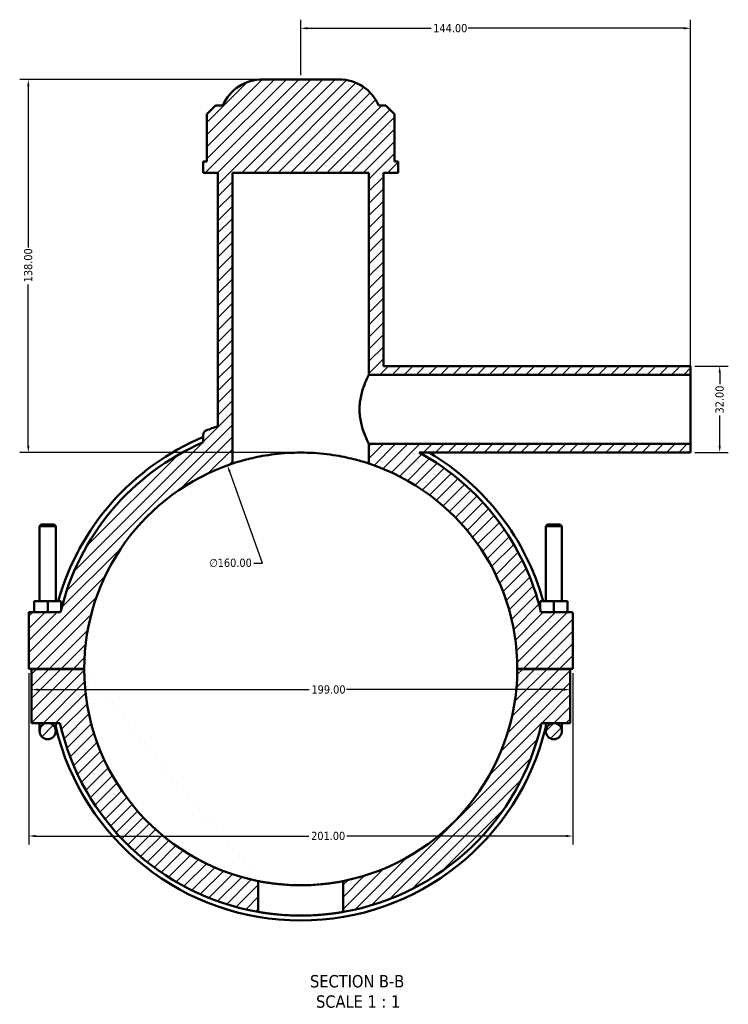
# Model space of a CAD drawing. Header units: millimetres. Extents: x 0 to 898, y -421 to 991.
# Tile 1 of 7: x 289 to 551, y -421 to -57. Entities that reach past the tile are written whole.
import ezdxf

# ---------------------------------------------------------------- set-up
doc = ezdxf.new("R2010")
doc.units = ezdxf.units.MM
for name, color, linetype, lineweight in [('Dimension (ANSI)', 7, 'Continuous', 25), ('Hatch (ANSI)', 7, 'Continuous', 18), ('Symbol (ANSI)', 7, 'Continuous', 25), ('Visible (ANSI)', 7, 'Continuous', 50)]:
    doc.layers.add(name, color=color, linetype=linetype, lineweight=lineweight)
doc.styles.add('Label Text (ANSI)', font='tahoma.ttf')
doc.styles.add('Note Text (ANSI)', font='tahoma.ttf')
doc.dimstyles.new('Default - mm (ANSI)', dxfattribs={"dimtxt": 3.048, "dimasz": 2.5, "dimexe": 3.175, "dimexo": 1.6002, "dimgap": 0.8, "dimtad": 0, "dimtoh": 1, "dimrnd": 1e-08, "dimzin": 4, "dimdsep": 46, "dimtxsty": 'Note Text (ANSI)', "dimcen": 0.09, "dimdle": 10, "dimclrd": 256, "dimclre": 256, "dimclrt": 256, "dimadec": 1, "dimazin": 1, "dimtfac": 1, "dimtofl": 0, "dimtmove": 0, "dimatfit": 3, "dimfxl": 1, "dimtolj": 1, "dimtzin": 4, "dimlwd": -1, "dimlwe": -1, "dimarcsym": 0})

# ---------------------------------------------------------------- blocks, each defined once
blk = doc.blocks.new('*D7')
at = {"layer": 'Defpoints', "color": 0, "transparency": 16777216}
for p in [(365.68, -222.18), (419.88, -372.72)]:
    blk.add_point(p, dxfattribs=at)
at = {"layer": 'Dimension (ANSI)', "transparency": 16777216}
for p, q in [((378.69, -258.3), (366.53, -224.53)), ((375.47, -258.3), (378.69, -258.3))]:
    blk.add_line(p, q, dxfattribs=at)
blk.add_arc((392.78, -297.45), 80, 109.5063, 112.0732, dxfattribs=at)
blk.add_solid([(366.92, -224.39), (366.14, -224.67), (365.68, -222.18)], dxfattribs=at)
at = {"layer": 'Dimension (ANSI)', "color": 230, "true_color": 0xff0080, "transparency": 16777216, "insert": (358.98, -256.66), "char_height": 3.048, "attachment_point": 1, "style": 'Note Text (ANSI)'}
blk.add_mtext('\\A1;∅160.00', dxfattribs=at)
blk = doc.blocks.new('*D9')
at = {"layer": 'Defpoints', "color": 0, "transparency": 16777216}
for p in [(378.67, -79.45), (292.12, -217.45), (392.78, -217.45)]:
    blk.add_point(p, dxfattribs=at)
at = {"layer": 'Dimension (ANSI)', "transparency": 16777216}
for p, q in [((377.07, -79.45), (288.94, -79.45)), ((292.12, -81.95), (292.12, -141.61)), ((292.12, -214.95), (292.12, -155.29)), ((391.18, -217.45), (288.94, -217.45))]:
    blk.add_line(p, q, dxfattribs=at)
for points in [[(291.7, -81.95), (292.53, -81.95), (292.12, -79.45)], [(291.7, -214.95), (292.53, -214.95), (292.12, -217.45)]]:
    blk.add_solid(points, dxfattribs=at)
at = {"layer": 'Dimension (ANSI)', "color": 230, "true_color": 0xff0080, "transparency": 16777216, "insert": (290.52, -154.49), "char_height": 3.048, "attachment_point": 1, "rotation": 90, "style": 'Note Text (ANSI)'}
blk.add_mtext('\\A1;138.00', dxfattribs=at)
blk = doc.blocks.new('*D10')
at = {"layer": 'Defpoints', "color": 0, "transparency": 16777216}
for p in [(536.78, -185.45), (536.78, -217.45), (547.56, -217.45)]:
    blk.add_point(p, dxfattribs=at)
at = {"layer": 'Dimension (ANSI)', "transparency": 16777216}
for p, q in [((538.38, -185.45), (550.74, -185.45)), ((547.56, -187.95), (547.56, -192.12)), ((547.56, -214.95), (547.56, -203.78)), ((538.38, -217.45), (550.74, -217.45))]:
    blk.add_line(p, q, dxfattribs=at)
for points in [[(547.14, -187.95), (547.98, -187.95), (547.56, -185.45)], [(547.14, -214.95), (547.98, -214.95), (547.56, -217.45)]]:
    blk.add_solid(points, dxfattribs=at)
at = {"layer": 'Dimension (ANSI)', "color": 230, "true_color": 0xff0080, "transparency": 16777216, "insert": (545.97, -202.98), "char_height": 3.048, "attachment_point": 1, "rotation": 90, "style": 'Note Text (ANSI)'}
blk.add_mtext('\\A1;32.00', dxfattribs=at)
blk = doc.blocks.new('*D11')
at = {"layer": 'Defpoints', "color": 0, "transparency": 16777216}
for p in [(536.78, -60.54), (392.78, -79.45), (536.78, -188.65)]:
    blk.add_point(p, dxfattribs=at)
at = {"layer": 'Dimension (ANSI)', "transparency": 16777216}
for p, q in [((392.78, -77.85), (392.78, -57.37)), ((536.78, -187.05), (536.78, -57.37)), ((395.28, -60.54), (440.94, -60.54)), ((534.28, -60.54), (454.62, -60.54))]:
    blk.add_line(p, q, dxfattribs=at)
for points in [[(395.28, -60.12), (395.28, -60.96), (392.78, -60.54)], [(534.28, -60.12), (534.28, -60.96), (536.78, -60.54)]]:
    blk.add_solid(points, dxfattribs=at)
at = {"layer": 'Dimension (ANSI)', "color": 230, "true_color": 0xff0080, "transparency": 16777216, "insert": (441.74, -58.95), "char_height": 3.048, "attachment_point": 1, "style": 'Note Text (ANSI)'}
blk.add_mtext('\\A1;144.00', dxfattribs=at)
blk = doc.blocks.new('*D12')
at = {"layer": 'Defpoints', "color": 0, "transparency": 16777216}
for p in [(292.28, -297.4), (493.28, -297.4), (493.28, -359.25)]:
    blk.add_point(p, dxfattribs=at)
at = {"layer": 'Dimension (ANSI)', "transparency": 16777216}
for p, q in [((292.28, -299), (292.28, -362.42)), ((493.28, -299), (493.28, -362.42)), ((294.78, -359.25), (395.82, -359.25)), ((490.78, -359.25), (409.74, -359.25))]:
    blk.add_line(p, q, dxfattribs=at)
for points in [[(294.78, -358.83), (294.78, -359.66), (292.28, -359.25)], [(490.78, -358.83), (490.78, -359.66), (493.28, -359.25)]]:
    blk.add_solid(points, dxfattribs=at)
at = {"layer": 'Dimension (ANSI)', "color": 230, "true_color": 0xff0080, "transparency": 16777216, "insert": (396.62, -357.66), "char_height": 3.048, "attachment_point": 1, "style": 'Note Text (ANSI)'}
blk.add_mtext('\\A1;201.00', dxfattribs=at)
blk = doc.blocks.new('*D13')
at = {"layer": 'Defpoints', "color": 0, "transparency": 16777216}
for p in [(293.28, -305.11), (492.28, -305.11), (492.28, -305.11)]:
    blk.add_point(p, dxfattribs=at)
at = {"layer": 'Dimension (ANSI)', "transparency": 16777216}
for p, q in [((295.78, -305.11), (395.94, -305.11)), ((489.78, -305.11), (409.62, -305.11))]:
    blk.add_line(p, q, dxfattribs=at)
for points in [[(295.78, -304.69), (295.78, -305.53), (293.28, -305.11)], [(489.78, -304.69), (489.78, -305.53), (492.28, -305.11)]]:
    blk.add_solid(points, dxfattribs=at)
at = {"layer": 'Dimension (ANSI)', "color": 230, "true_color": 0xff0080, "transparency": 16777216, "insert": (396.74, -303.52), "char_height": 3.048, "attachment_point": 1, "style": 'Note Text (ANSI)'}
blk.add_mtext('\\A1;199.00', dxfattribs=at)

msp = doc.modelspace()

# ---------------------------------------------------------------- hatches: boundary and pattern name
at = {"layer": 'Hatch (ANSI)'}
h = msp.add_hatch(dxfattribs=at)
h.set_pattern_fill('ANSI31', color=256, scale=25.4, style=0)
h.set_pattern_definition([(45, (0, 0), (-2.245064, 2.245064), [])])
edge = h.paths.add_edge_path()
edge.add_ellipse((392.781, -297.449), major_axis=(-36, 83.794), ratio=1, start_angle=0, end_angle=53.43787)
edge.add_line((304.032, -276.449), (292.281, -276.449))
edge.add_line((292.281, -276.449), (292.281, -297.399))
edge.add_line((292.281, -297.399), (312.781, -297.399))
edge.add_ellipse((392.781, -297.449), major_axis=(-80, 0.05), ratio=1, start_angle=288.39662, end_angle=360, ccw=False)
edge.add_line((367.581, -221.522), (367.581, -113.949))
edge.add_line((367.581, -113.949), (417.981, -113.949))
edge.add_line((417.981, -113.949), (417.981, -188.649))
edge.add_line((417.981, -188.649), (536.781, -188.649))
edge.add_line((536.781, -188.649), (536.781, -185.449))
edge.add_line((536.781, -185.449), (423.381, -185.449))
edge.add_line((423.381, -185.449), (423.381, -113.949))
edge.add_line((423.381, -113.949), (428.781, -113.949))
edge.add_line((428.781, -113.949), (428.781, -109.809))
edge.add_line((428.781, -109.809), (427.463, -109.809))
edge.add_line((427.463, -109.809), (427.463, -92.309))
edge.add_line((427.463, -92.309), (424.263, -89.109))
edge.add_line((424.263, -89.109), (421.581, -89.109))
edge.add_ellipse((406.891, -95.449), major_axis=(14.69, 6.34), ratio=1, start_angle=0, end_angle=66.65604)
edge.add_line((406.891, -79.449), (378.672, -79.449))
edge.add_ellipse((378.672, -95.449), major_axis=(0, 16), ratio=1, start_angle=0, end_angle=66.65604)
edge.add_line((363.981, -89.109), (361.299, -89.109))
edge.add_line((361.299, -89.109), (358.099, -92.309))
edge.add_line((358.099, -92.309), (358.099, -109.809))
edge.add_line((358.099, -109.809), (356.781, -109.809))
edge.add_line((356.781, -109.809), (356.781, -113.949))
edge.add_line((356.781, -113.949), (362.181, -113.949))
edge.add_line((362.181, -113.949), (362.181, -207.673))
edge.add_ellipse((392.781, -297.449), major_axis=(-30.6, 89.776), ratio=1, start_angle=0, end_angle=2.8268)
edge.add_spline(control_points=[(357.791, -209.291), (357.688, -209.332), (357.59, -209.384), (357.406, -209.506), (357.32, -209.576), (357.096, -209.803), (356.98, -209.978), (356.822, -210.364), (356.781, -210.57), (356.781, -210.779)], knot_values=[-0.1913254, -0.1913254, -0.1913254, -0.1913254, -0.1581658, -0.1581658, -0.1250062, -0.1250062, -0.0625031, -0.0625031, 0, 0, 0, 0], degree=3, periodic=0)
edge.add_line((356.781, -210.779), (356.781, -213.655))
edge = h.paths.add_edge_path()
edge.add_line((299.281, -317.449), (303.801, -317.449))
edge.add_ellipse((392.781, -297.449), major_axis=(-88.98, -20), ratio=1, start_angle=0, end_angle=67.43214)
edge.add_line((377.101, -387.291), (377.101, -375.898))
edge.add_ellipse((392.781, -297.449), major_axis=(-15.68, -78.448), ratio=1, start_angle=281.33896, end_angle=360, ccw=False)
edge.add_line((312.781, -297.499), (293.281, -297.499))
edge.add_line((293.281, -297.499), (293.281, -317.449))
edge.add_line((293.281, -317.449), (299.281, -317.449))
edge = h.paths.add_edge_path()
edge.add_ellipse((492.781, -276.949), major_axis=(0.5, 0), ratio=1, start_angle=0, end_angle=90)
edge.add_line((492.781, -276.449), (481.531, -276.449))
edge.add_ellipse((392.781, -297.449), major_axis=(88.749, 21), ratio=1, start_angle=0, end_angle=47.99302)
edge.add_line((436.57, -217.449), (536.781, -217.449))
edge.add_line((536.781, -217.449), (536.781, -214.249))
edge.add_line((536.781, -214.249), (417.981, -214.249))
edge.add_line((417.981, -214.249), (417.981, -221.522))
edge.add_ellipse((392.781, -297.449), major_axis=(25.2, 75.927), ratio=1, start_angle=288.39662, end_angle=360, ccw=False)
edge.add_line((472.781, -297.399), (493.281, -297.399))
edge.add_line((493.281, -297.399), (493.281, -276.949))
edge = h.paths.add_edge_path()
edge.add_ellipse((299.281, -320.449), major_axis=(3, 0), ratio=1, start_angle=0, end_angle=360)
edge = h.paths.add_edge_path()
edge.add_line((492.281, -297.499), (472.781, -297.499))
edge.add_ellipse((392.781, -297.449), major_axis=(80, -0.05), ratio=1, start_angle=281.33896, end_angle=360, ccw=False)
edge.add_line((408.461, -375.898), (408.461, -387.291))
edge.add_ellipse((392.781, -297.449), major_axis=(15.68, -89.842), ratio=1, start_angle=0, end_angle=67.43214)
edge.add_line((481.761, -317.449), (486.281, -317.449))
edge.add_line((486.281, -317.449), (492.281, -317.449))
edge.add_line((492.281, -317.449), (492.281, -297.499))
edge = h.paths.add_edge_path()
edge.add_ellipse((486.281, -320.449), major_axis=(3, 0), ratio=1, start_angle=0, end_angle=360)

# ---------------------------------------------------------------- linework, layer by layer
at = {"layer": 'Visible (ANSI)'}
for p, q in [((406.891, -79.449), (378.672, -79.449)), ((361.299, -89.109), (358.099, -92.309)), ((363.981, -89.109), (361.299, -89.109)), ((424.263, -89.109), (421.581, -89.109)), ((427.463, -92.309), (424.263, -89.109)), ((358.099, -92.309), (358.099, -109.809)), ((427.463, -109.809), (427.463, -92.309)), ((358.099, -109.809), (356.781, -109.809)), ((356.781, -109.809), (356.781, -113.949)), ((428.781, -109.809), (427.463, -109.809)), ((428.781, -113.949), (428.781, -109.809)), ((356.781, -113.949), (362.181, -113.949)), ((362.181, -113.949), (362.181, -207.673)), ((367.581, -221.522), (367.581, -113.949)), ((367.581, -113.949), (417.981, -113.949)), ((417.981, -113.949), (417.981, -188.649)), ((423.381, -185.449), (423.381, -113.949)), ((423.381, -113.949), (428.781, -113.949)), ((536.781, -185.449), (423.381, -185.449)), ((536.781, -188.649), (536.781, -185.449)), ((417.981, -188.649), (536.781, -188.649)), ((536.781, -214.249), (536.781, -188.649)), ((356.781, -210.779), (356.781, -213.655)), ((536.781, -214.249), (417.981, -214.249)), ((417.981, -214.249), (417.981, -221.522)), ((536.781, -217.449), (536.781, -214.249)), ((436.57, -217.449), (536.781, -217.449)), ((296.881, -244.066), (296.281, -244.666)), ((296.281, -244.666), (302.281, -244.666)), ((296.281, -244.666), (296.281, -272.449)), ((301.681, -244.066), (296.881, -244.066)), ((301.681, -244.066), (302.281, -244.666)), ((302.281, -244.666), (302.281, -272.449)), ((483.881, -244.066), (483.281, -244.666)), ((489.281, -244.666), (483.281, -244.666)), ((483.281, -272.449), (483.281, -244.666)), ((483.881, -244.066), (488.681, -244.066)), ((488.681, -244.066), (489.281, -244.666)), ((489.281, -272.449), (489.281, -244.666)), ((299.281, -272.449), (294.281, -272.449)), ((294.281, -276.449), (294.281, -272.449)), ((299.281, -276.449), (299.281, -272.449)), ((304.281, -272.449), (299.281, -272.449)), ((304.281, -275.422), (304.281, -272.449)), ((481.281, -272.449), (486.281, -272.449)), ((481.281, -275.422), (481.281, -272.449)), ((486.281, -272.449), (491.281, -272.449)), ((486.281, -276.449), (486.281, -272.449)), ((491.281, -276.449), (491.281, -272.449)), ((304.032, -276.449), (292.281, -276.449)), ((292.281, -276.449), (292.281, -297.399)), ((492.781, -276.449), (481.531, -276.449)), ((493.281, -297.399), (493.281, -276.949)), ((292.281, -297.399), (312.781, -297.399)), ((312.781, -297.499), (293.281, -297.499)), ((293.281, -297.499), (293.281, -317.449)), ((296.281, -297.399), (296.281, -297.499)), ((302.281, -297.399), (302.281, -297.499)), ((472.781, -297.399), (493.281, -297.399)), ((492.281, -297.499), (472.781, -297.499)), ((483.281, -297.499), (483.281, -297.399)), ((489.281, -297.499), (489.281, -297.399)), ((492.281, -317.449), (492.281, -297.499)), ((293.281, -317.449), (299.281, -317.449)), ((296.281, -317.449), (296.281, -320.449)), ((299.281, -317.449), (303.801, -317.449)), ((302.281, -320.449), (302.281, -317.449)), ((481.761, -317.449), (486.281, -317.449)), ((483.281, -317.449), (483.281, -320.449)), ((486.281, -317.449), (492.281, -317.449)), ((489.281, -320.449), (489.281, -317.449)), ((377.101, -387.291), (377.101, -375.898)), ((408.461, -375.898), (408.461, -387.291))]:
    msp.add_line(p, q, dxfattribs=at)
for centre in [(299.281, -320.449), (486.281, -320.449)]:
    msp.add_circle(centre, 3, dxfattribs=at)
for centre, radius, start, end in [((378.672, -95.449), 16, 90, 156.65604), ((406.891, -95.449), 16, 23.34396, 90), ((392.781, -297.449), 94.848, 108.82153, 111.64833), ((392.781, -297.449), 93.024, 112.76777, 164.41023), ((392.781, -297.449), 91.2, 113.24956, 166.68743), ((392.781, -297.449), 91.2, 13.31257, 61.30559), ((392.781, -297.449), 93.024, 15.58977, 59.31581), ((392.781, -297.449), 80, 108.36081, 179.96419), ((392.781, -297.449), 80, 0.03581, 71.63919), ((492.781, -276.949), 0.5, 0, 90), ((392.781, -297.449), 80, 180.03581, 258.69685), ((392.781, -297.449), 80, 281.30315, 359.96419), ((392.781, -297.449), 93.024, 193.3774, 346.6226), ((392.781, -297.449), 91.2, 192.66782, 260.09996), ((392.781, -297.449), 91.2, 279.90004, 347.33218)]:
    msp.add_arc(centre, radius, start, end, dxfattribs=at)
for points, knots in [([(417.981, -188.649), (417.981, -188.649), (417.94, -188.729), (417.774, -189.061), (417.649, -189.312), (417.178, -190.299), (416.73, -191.28), (415.868, -193.52), (415.392, -194.938), (414.869, -197.294), (414.727, -198.117), (414.536, -199.784), (414.488, -200.628), (414.488, -201.449)], [5.9086284, 5.9086284, 5.9086284, 5.9086284, 6.15446, 6.15446, 6.4002916, 6.4002916, 6.8919549, 6.8919549, 7.385063, 7.385063, 7.6316171, 7.6316171, 7.8781711, 7.8781711, 7.8781711, 7.8781711]), ([(414.488, -201.449), (414.488, -202.271), (414.536, -203.115), (414.727, -204.781), (414.869, -205.605), (415.392, -207.96), (415.868, -209.379), (416.73, -211.619), (417.178, -212.6), (417.649, -213.587), (417.774, -213.838), (417.94, -214.169), (417.981, -214.249), (417.981, -214.249)], [0, 0, 0, 0, 0.2465541, 0.2465541, 0.4931081, 0.4931081, 0.9862162, 0.9862162, 1.4778795, 1.4778795, 1.7237111, 1.7237111, 1.9695428, 1.9695428, 1.9695428, 1.9695428]), ([(357.791, -209.291), (357.688, -209.332), (357.59, -209.384), (357.406, -209.506), (357.32, -209.576), (357.096, -209.803), (356.98, -209.978), (356.822, -210.364), (356.781, -210.57), (356.781, -210.779)], [-0.19132536, -0.19132536, -0.19132536, -0.19132536, -0.1581658, -0.1581658, -0.12500623, -0.12500623, -0.06250312, -0.06250312, 0, 0, 0, 0]), ([(417.981, -221.522), (417.981, -221.522), (417.828, -221.47), (417.184, -221.261), (416.695, -221.104), (415.406, -220.712), (414.605, -220.478), (412.759, -219.978), (411.713, -219.713), (409.488, -219.205), (408.231, -218.943), (405.489, -218.453), (404.006, -218.225), (400.904, -217.848), (399.284, -217.697), (396.019, -217.498), (394.375, -217.449), (391.188, -217.449), (389.543, -217.498), (386.278, -217.697), (384.658, -217.848), (381.557, -218.225), (380.073, -218.453), (377.332, -218.943), (376.075, -219.205), (373.849, -219.713), (372.804, -219.978), (370.957, -220.478), (370.156, -220.712), (368.867, -221.104), (368.378, -221.261), (367.735, -221.47), (367.581, -221.522), (367.581, -221.522)], [7.6505991, 7.6505991, 7.6505991, 7.6505991, 8.1288489, 8.1288489, 8.6070988, 8.6070988, 9.0853486, 9.0853486, 9.5635984, 9.5635984, 10.0416735, 10.0416735, 10.5197485, 10.5197485, 10.9978236, 10.9978236, 11.4758986, 11.4758986, 11.9539737, 11.9539737, 12.4320487, 12.4320487, 12.9101238, 12.9101238, 13.3881988, 13.3881988, 13.8664487, 13.8664487, 14.3446985, 14.3446985, 14.8229483, 14.8229483, 15.3011982, 15.3011982, 15.3011982, 15.3011982]), ([(377.101, -375.898), (377.101, -375.898), (377.196, -375.917), (377.594, -375.995), (377.897, -376.054), (378.698, -376.201), (379.196, -376.29), (380.347, -376.479), (380.999, -376.58), (382.388, -376.775), (383.173, -376.875), (384.883, -377.063), (385.808, -377.151), (387.739, -377.296), (388.747, -377.354), (390.774, -377.431), (391.794, -377.449), (393.768, -377.449), (394.788, -377.431), (396.816, -377.354), (397.823, -377.296), (399.754, -377.151), (400.679, -377.063), (402.389, -376.875), (403.174, -376.775), (404.563, -376.58), (405.216, -376.479), (406.366, -376.29), (406.864, -376.201), (407.665, -376.054), (407.968, -375.995), (408.366, -375.917), (408.461, -375.898), (408.461, -375.898)], [4.7383751, 4.7383751, 4.7383751, 4.7383751, 5.0345312, 5.0345312, 5.3306873, 5.3306873, 5.6268434, 5.6268434, 5.9229994, 5.9229994, 6.2191402, 6.2191402, 6.515281, 6.515281, 6.8114218, 6.8114218, 7.1075626, 7.1075626, 7.4037035, 7.4037035, 7.6998443, 7.6998443, 7.9959851, 7.9959851, 8.2921259, 8.2921259, 8.5882819, 8.5882819, 8.884438, 8.884438, 9.1805941, 9.1805941, 9.4767502, 9.4767502, 9.4767502, 9.4767502]), ([(408.461, -387.291), (408.461, -387.291), (408.367, -387.308), (407.969, -387.376), (407.666, -387.427), (406.865, -387.556), (406.367, -387.634), (405.216, -387.8), (404.564, -387.888), (403.174, -388.058), (402.388, -388.146), (400.678, -388.311), (399.753, -388.388), (397.822, -388.515), (396.814, -388.566), (394.787, -388.633), (393.768, -388.649), (391.795, -388.649), (390.775, -388.633), (388.748, -388.566), (387.741, -388.515), (385.81, -388.388), (384.885, -388.311), (383.174, -388.146), (382.389, -388.058), (380.999, -387.888), (380.346, -387.8), (379.196, -387.634), (378.697, -387.556), (377.897, -387.427), (377.594, -387.376), (377.196, -387.308), (377.101, -387.291), (377.101, -387.291)], [0, 0, 0, 0, 0.2959597, 0.2959597, 0.5919194, 0.5919194, 0.8878791, 0.8878791, 1.1838389, 1.1838389, 1.4797896, 1.4797896, 1.7757403, 1.7757403, 2.0716911, 2.0716911, 2.3676418, 2.3676418, 2.6635926, 2.6635926, 2.9595433, 2.9595433, 3.2554941, 3.2554941, 3.5514448, 3.5514448, 3.8474045, 3.8474045, 4.1433642, 4.1433642, 4.439324, 4.439324, 4.7352837, 4.7352837, 4.7352837, 4.7352837])]:
    msp.add_open_spline(points, degree=3, knots=knots, dxfattribs=at)

# ---------------------------------------------------------------- texts
at = {"layer": 'Symbol (ANSI)', "char_height": 4.572, "attachment_point": 7, "style": 'Label Text (ANSI)'}
for s, insert in [('SECTION B-B', (396.203, -415.306)), ('SCALE 1 : 1', (398.426, -422.819))]:
    msp.add_mtext(s, dxfattribs=dict(at, insert=insert))

# ---------------------------------------------------------------- dimensions: what is measured, and where the dimension line sits
at = {"layer": 'Dimension (ANSI)'}
for base, p1, p2, angle, override, picture, middle in [((536.781, -60.54), (392.781, -79.449), (536.781, -188.649), 180, {"dimtoh": 0, "dimdec": 2, "dimtp": 0, "dimtm": 0, "dimtdec": 2, "dimatfit": 1}, '*D11', (447.781, -60.54)), ((292.116, -217.45), (378.672, -79.449), (392.781, -217.45), 90, {"dimtoh": 0, "dimdec": 2, "dimtp": 0, "dimtm": 0, "dimtdec": 2, "dimatfit": 1}, '*D9', (292.116, -148.45)), ((547.561, -217.449), (536.781, -185.449), (536.781, -217.449), 90, {"dimtoh": 0, "dimdec": 2, "dimtp": 0, "dimtm": 0, "dimtdec": 2, "dimatfit": 1}, '*D10', (547.561, -197.949)), ((493.281, -359.247), (292.281, -297.399), (493.281, -297.399), 180, {"dimtoh": 0, "dimdec": 2, "dimtp": 0, "dimtm": 0, "dimtdec": 2, "dimatfit": 1}, '*D12', (402.781, -359.247)), ((492.281, -305.11), (293.281, -305.11), (492.281, -305.11), 180, {"dimtoh": 0, "dimdec": 2, "dimse1": 1, "dimse2": 1, "dimtp": 0, "dimtm": 0, "dimtdec": 2, "dimatfit": 1}, '*D13', (402.781, -305.11))]:
    dim = msp.add_linear_dim(base=base, p1=p1, p2=p2, angle=angle, dimstyle='Default - mm (ANSI)', override=override, dxfattribs=at)
    dim.commit()
    dim.dimension.update_dxf_attribs({"geometry": picture, "text_midpoint": middle, "dimtype": 160})
dim = msp.add_diameter_dim_2p(p1=(419.88, -372.725), p2=(365.682, -222.179), dimstyle='Default - mm (ANSI)', override={"dimtih": 1, "dimdec": 2, "dimlfac": 0.999971, "dimtp": 0, "dimtm": 0, "dimtdec": 2}, dxfattribs=at)
dim.commit()
dim.dimension.update_dxf_attribs({"geometry": '*D7', "text_midpoint": (366.826, -258.301), "dimtype": 163})

doc.saveas('drawing.dxf')
